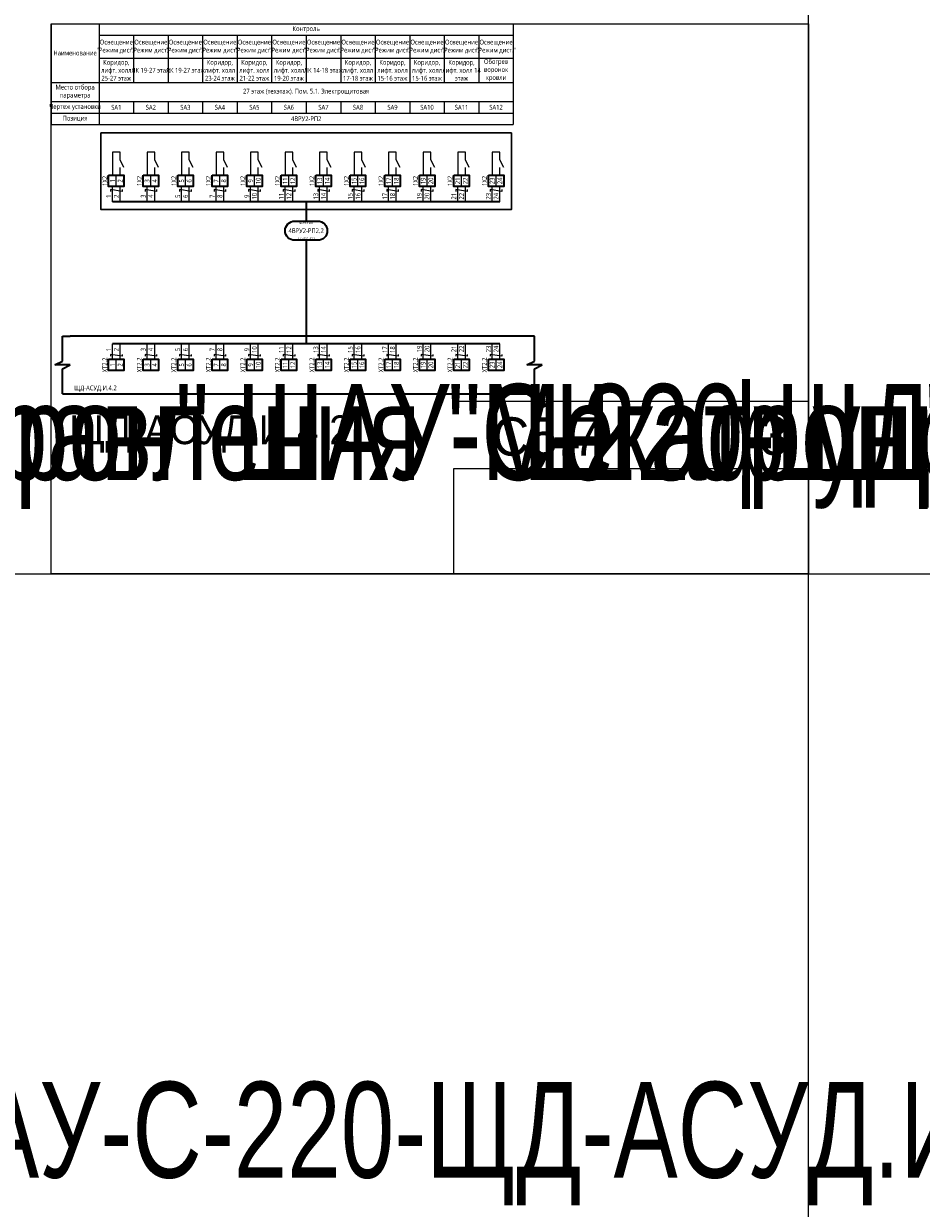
# Model space of a CAD drawing. Header units: millimetres. Extents: x -1173 to 6733, y -4591 to 345.
# Tile 22 of 93: x 415 to 883, y -4558 to -3940. Entities that reach past the tile are written whole.
import ezdxf
from ezdxf.enums import TextEntityAlignment as Align

# ---------------------------------------------------------------- set-up
doc = ezdxf.new("R2018")
doc.units = ezdxf.units.MM
doc.set_wipeout_variables(frame=1)
doc.layers.get('0').update_dxf_attribs({"lineweight": 15})
for name, color, linetype, lineweight in [('AK_Drawing', 7, 'Continuous', 35), ('AK_Drawing_Thin', 7, 'Continuous', 15), ('AK_Equipment', 7, 'Continuous', 35), ('AK_Multy_Wire', 7, 'Continuous', 35), ('AK_Table', 7, 'Continuous', 35), ('AK_Wire', 7, 'Continuous', 15), ('AK_Wire_Number', 7, 'Continuous', 15)]:
    doc.layers.add(name, color=color, linetype=linetype, lineweight=lineweight)
doc.layers.add('UNPLOTTED', color=2, linetype='Continuous', lineweight=15, plot=False)
doc.styles.add('PT Sans Narrow', font='PTN57F.ttf')
doc.styles.get("Standard").update_dxf_attribs({"font": 'arial.ttf'})
doc.styles.add('Trebuchet MS', font='trebuc.ttf', dxfattribs={"width": 0.75})

# ---------------------------------------------------------------- blocks, each defined once
blk = doc.blocks.new('*U717')
at = {"style": 'Trebuchet MS', "width": 0.75}
for tag, flags, p in [('NAME', 9, (-1, 0)), ('ASSYCODE', 9, (-1, -6)), ('TYPE', 9, (-1, -3)), ('MESUREMENT_UNITS', 9, (-1, -13.44)), ('MFG', 9, (-1, -9)), ('WEIGHT', 9, (-1, -18)), ('COUNT', 9, (-1, -16.98)), ('SORTING_SECTION', 9, (-1, -22.98)), ('XREF', 1, (-1, -24))]:
    blk.add_attdef(tag, text='', height=2, dxfattribs=dict(at, flags=flags)).set_placement(p, align=Align.RIGHT)
at = {"lineweight": 30, "width": 0.75, "flags": 104}
blk.add_attdef('CATDESC', text='', height=2.5, dxfattribs=at).set_placement((376, -25), align=Align.MIDDLE_RIGHT)
at = {"style": 'Trebuchet MS', "width": 0.75}
blk.add_attdef('TAG1', text='', height=2.5, dxfattribs=at).set_placement((2, -27), align=Align.MIDDLE_LEFT)
at = {"layer": 'UNPLOTTED', "style": 'Trebuchet MS', "width": 0.75, "flags": 8}
for tag, p in [('DESC1', (1, -3)), ('DESC2', (1, -5)), ('DESC3', (1, -7)), ('SYSTEM_NAME', (1, -17.99)), ('FAMILY', (1, -13.73)), ('POSITION_N', (1, -15.99))]:
    blk.add_attdef(tag, p, '', height=1, dxfattribs=at)
blk = doc.blocks.new('*U762')
at = {"lineweight": 30, "width": 0.75, "flags": 104}
blk.add_attdef('CATDESC', text='', height=2.5, dxfattribs=at).set_placement((262, -25), align=Align.MIDDLE_RIGHT)
at = {"style": 'Trebuchet MS', "width": 0.75}
blk.add_attdef('TAG1', text='', height=2.5, dxfattribs=at).set_placement((2, -27), align=Align.MIDDLE_LEFT)
at = {"layer": 'UNPLOTTED', "style": 'Trebuchet MS', "width": 0.75, "flags": 8}
for tag, p in [('DESC1', (1, -3)), ('DESC2', (1, -5)), ('DESC3', (1, -7)), ('SYSTEM_NAME', (1, -17.99)), ('FAMILY', (1, -13.73)), ('POSITION_N', (1, -15.99))]:
    blk.add_attdef(tag, p, '', height=1, dxfattribs=at)
blk = doc.blocks.new('*U1')
at = {"layer": 'UNPLOTTED'}
blk.add_line((0, 90), (-185, 90), dxfattribs=at)
for points in [[(0, 0), (-395, 0), (-395, 287), (0, 287)], [(-185, 55), (0, 55), (0, 0), (-185, 0)]]:
    blk.add_lwpolyline(points, close=True, dxfattribs=at)
blk = doc.blocks.new('*U737')
for p, q in [((-4, -13), (-4, 0)), ((-4, 0), (0, 0)), ((238, 0), (0, 0)), ((242, 0), (238, 0)), ((242, -13), (242, 0)), ((-8, -15), (-4, -13)), ((0, -15), (-8, -15)), ((-4, -17), (0, -15)), ((-4, -30), (-4, -17)), ((238, -15), (242, -13)), ((246, -15), (238, -15)), ((242, -17), (246, -15)), ((242, -30), (242, -17)), ((-4, -30), (0, -30)), ((0, -30), (238, -30)), ((242, -30), (238, -30))]:
    blk.add_line(p, q)
at = {"lineweight": 30, "width": 0.75, "flags": 104}
blk.add_attdef('CATDESC', text='', height=2.5, dxfattribs=at).set_placement((236, -25), align=Align.MIDDLE_RIGHT)
at = {"style": 'Trebuchet MS', "width": 0.75}
blk.add_attdef('TAG1', text='', height=2.5, dxfattribs=at).set_placement((2, -27), align=Align.MIDDLE_LEFT)
at = {"layer": 'UNPLOTTED', "style": 'Trebuchet MS', "width": 0.75, "flags": 8}
for tag, p in [('DESC1', (1, -3)), ('DESC2', (1, -5)), ('DESC3', (1, -7)), ('SYSTEM_NAME', (1, -17.99)), ('FAMILY', (1, -13.73)), ('POSITION_N', (1, -15.99))]:
    blk.add_attdef(tag, p, '', height=1, dxfattribs=at)
blk = doc.blocks.new('*U217')
blk.add_wipeout([(0, 0), (0, -6), (8, -6), (8, 0)])
blk.add_lwpolyline([(0, 0), (8, 0), (8, -6), (0, -6)], close=True)
at = {"lineweight": -2}
blk.add_lwpolyline([(4, 0), (8, 0), (8, -6), (4, -6)], close=True, dxfattribs=at)
at = {"style": 'Trebuchet MS', "width": 0.75, "flags": 12}
for tag, p in [('TERM01', (2, -3)), ('TERM02', (6, -3))]:
    blk.add_attdef(tag, text='', height=2.5, rotation=90, dxfattribs=at).set_placement(p, align=Align.MIDDLE_CENTER)
at = {"style": 'Trebuchet MS', "width": 0.75}
blk.add_attdef('TAG1', text='', height=2.5, rotation=90, dxfattribs=at).set_placement((-2, -3), align=Align.MIDDLE_CENTER)
at = {"style": 'Trebuchet MS', "width": 0.75, "flags": 12}
for tag, p in [('NOTE01', (2, -7)), ('NOTE02', (6, -7))]:
    blk.add_attdef(tag, text='', height=2.5, rotation=90, dxfattribs=at).set_placement(p, align=Align.MIDDLE_RIGHT)
blk = doc.blocks.new('*U323')
blk.add_lwpolyline([(-6, 5), (6, 5, -0.414214), (11, 0), (11, 0, -0.414214), (6, -5), (-6, -5, -0.414214), (-11, 0), (-11, 0, -0.414214)], format="xyb", close=True)
at = {"style": 'Trebuchet MS', "width": 0.75}
blk.add_attdef('CA_CIRCUIT_NUMBER', text='', height=2.5, dxfattribs=at).set_placement((0, 0), align=Align.MIDDLE_CENTER)
at = {"lineweight": 30, "width": 0.75, "flags": 1}
blk.add_attdef('CA_CABLE_TYPE', text='', height=2.5, rotation=90, dxfattribs=at).set_placement((0, -25), align=Align.BOTTOM_CENTER)
at = {"style": 'Trebuchet MS', "width": 0.75}
blk.add_attdef('LENGTH', text='', height=2.5, rotation=90, dxfattribs=at).set_placement((2, -24.82), align=Align.MIDDLE_CENTER)
at = {"layer": 'UNPLOTTED', "style": 'Trebuchet MS', "width": 0.75}
for tag, p in [('LOAD_NAME', (0, 4)), ('PANEL_NAME', (0, -4))]:
    blk.add_attdef(tag, text='', height=1, dxfattribs=at).set_placement(p, align=Align.MIDDLE_CENTER)
blk = doc.blocks.new('*U729')
at = {"layer": 'AK_Wire'}
for points in [[(3, 2.5), (3, 1.5), (-3, 2.5), (-3, 1.5)], [(-2, -4), (-2, 4)], [(2, -4), (2, 4)]]:
    blk.add_lwpolyline(points, dxfattribs=at)
blk = doc.blocks.new('*U730')
at = {"layer": 'AK_Drawing', "color": 0, "linetype": 'ByBlock', "lineweight": -2, "transparency": 16777216}
for p in [(0, 0), (18, 0), (36, 0), (54, 0), (72, 0), (90, 0), (108, 0), (126, 0), (144, 0), (162, 0), (180, 0), (198, 0)]:
    blk.add_blockref('*U729', p, dxfattribs=at)
blk = doc.blocks.new('Z')
at = {"layer": 'AK_Wire'}
blk.add_lwpolyline([(3, 0.5), (3, -0.5), (-3, 0.5), (-3, -0.5)], dxfattribs=at)
blk = doc.blocks.new('*U731')
at = {"layer": 'AK_Wire'}
for points in [[(-2, -4), (-2, 4)], [(2, -4), (2, 4)]]:
    blk.add_lwpolyline(points, dxfattribs=at)
blk.add_blockref('Z', (0, -2), dxfattribs=at)
blk = doc.blocks.new('*U732')
at = {"layer": 'AK_Drawing', "color": 0, "linetype": 'ByBlock', "lineweight": -2, "transparency": 16777216}
for p in [(0, 0), (18, 0), (36, 0), (54, 0), (72, 0), (90, 0), (108, 0), (126, 0), (144, 0), (162, 0), (180, 0), (198, 0)]:
    blk.add_blockref('*U731', p, dxfattribs=at)
blk = doc.blocks.new('*U30')
blk.add_line((4, 0), (4, 4))
blk.add_lwpolyline([(6, 4), (4, 8), (4, 12), (0, 12), (0, 0)])
blk = doc.blocks.new('*U733')
at = {"layer": 'AK_Drawing_Thin'}
blk.add_blockref('*U30', (-4, -6.5), dxfattribs=at)
blk = doc.blocks.new('*U728')
at = {"layer": 'AK_Drawing', "color": 0, "linetype": 'ByBlock', "lineweight": -2, "transparency": 16777216}
for p in [(0, 0), (18, 0), (36, 0), (54, 0), (72, 0), (90, 0), (108, 0), (126, 0), (144, 0), (162, 0), (180, 0), (198, 0)]:
    blk.add_blockref('*U733', p, dxfattribs=at)
blk = doc.blocks.new('*T736')
at = {"layer": 'AK_Table', "color": 0, "linetype": 'ByBlock', "lineweight": -2, "transparency": 16777216}
for p, q in [((0, 0), (241, 0)), ((0, 0), (0, -52.61)), ((25, 0), (25, -52.61)), ((241, 0), (241, -52.61)), ((25, -6), (241, -6)), ((43, -6), (43, -30.61)), ((61, -6), (61, -30.61)), ((79, -6), (79, -30.61)), ((97, -6), (97, -30.61)), ((115, -6), (115, -30.61)), ((133, -6), (133, -30.61)), ((151, -6), (151, -30.61)), ((169, -6), (169, -30.61)), ((187, -6), (187, -30.61)), ((205, -6), (205, -30.61)), ((223, -6), (223, -30.61)), ((25, -18), (241, -18)), ((0, -30.61), (241, -30.61)), ((0, -40.61), (241, -40.61)), ((43, -40.61), (43, -46.61)), ((61, -40.61), (61, -46.61)), ((79, -40.61), (79, -46.61)), ((97, -40.61), (97, -46.61)), ((115, -40.61), (115, -46.61)), ((133, -40.61), (133, -46.61)), ((151, -40.61), (151, -46.61)), ((169, -40.61), (169, -46.61)), ((187, -40.61), (187, -46.61)), ((205, -40.61), (205, -46.61)), ((223, -40.61), (223, -46.61)), ((0, -46.61), (241, -46.61)), ((0, -52.61), (241, -52.61))]:
    blk.add_line(p, q, dxfattribs=at)
at = {"layer": 'AK_Table', "color": 0, "transparency": 16777216, "char_height": 2.5, "attachment_point": 5, "style": 'Trebuchet MS'}
for s, insert, width in [('Контроль', (133, -3), 215), ('Освещение "Режим дист."', (34, -12), 17), ('Освещение "Режим дист."', (52, -12), 17), ('Освещение "Режим дист."', (70, -12), 17), ('Освещение "Режим дист."', (88, -12), 17), ('Освещение "Режим дист."', (106, -12), 17), ('Освещение "Режим дист."', (124, -12), 17), ('Освещение "Режим дист."', (142, -12), 17), ('Освещение "Режим дист."', (160, -12), 17), ('Освещение "Режим дист."', (178, -12), 17), ('Освещение "Режим дист."', (196, -12), 17), ('Освещение "Режим дист."', (214, -12), 17), ('Освещение "Режим дист."', (232, -12), 17), ('Наименование', (12.5, -15.31), 24), ('Коридор, лифт. холл 25-27 этаж', (34, -24.31), 17), ('Коридор, лифт. холл 23-24 этаж', (88, -24.31), 17), ('Коридор, лифт. холл 21-22 этаж', (106, -24.31), 17), ('Коридор, лифт. холл 19-20 этаж', (124, -24.31), 17), ('Коридор, лифт. холл 17-18 этаж', (160, -24.31), 17), ('Коридор, лифт. холл 15-16 этаж', (178, -24.31), 17), ('Коридор, лифт. холл 15-16 этаж', (196, -24.31), 17), ('Коридор, лифт. холл 14 этаж', (214, -24.31), 17), ('Обогрев воронок кровли', (232, -24.31), 17), ('ЛК 19-27 этаж', (52, -24.31), 17), ('ЛК 19-27 этаж', (70, -24.31), 17), ('ЛК 14-18 этаж', (142, -24.31), 17), ('Место отбора параметра', (12.5, -35.61), 23), ('27 этаж (техэтаж). Пом. 5.1. Электрощитовая', (133, -35.61), 215), ('Чертеж установки', (12.5, -43.61), 23), ('SA1', (34, -43.61), 17), ('SA2', (52, -43.61), 17), ('SA3', (70, -43.61), 17), ('SA4', (88, -43.61), 17), ('SA5', (106, -43.61), 17), ('SA6', (124, -43.61), 17), ('SA7', (142, -43.61), 17), ('SA8', (160, -43.61), 17), ('SA9', (178, -43.61), 17), ('SA10', (196, -43.61), 17), ('SA11', (214, -43.61), 17), ('SA12', (232, -43.61), 17), ('Позиция', (12.5, -49.61), 23), ('4ВРУ2-РП2', (133, -49.61), 215)]:
    blk.add_mtext(s, dxfattribs=dict(at, insert=insert, width=width))
blk = doc.blocks.new('*U752')
at = {"style": 'Trebuchet MS', "width": 0.75}
for tag, flags, p in [('NAME', 9, (-1, 0)), ('ASSYCODE', 9, (-1, -6)), ('TYPE', 9, (-1, -3)), ('MESUREMENT_UNITS', 9, (-1, -13.44)), ('MFG', 9, (-1, -9)), ('WEIGHT', 9, (-1, -18)), ('COUNT', 9, (-1, -16.98)), ('SORTING_SECTION', 9, (-1, -22.98)), ('XREF', 1, (-1, -24))]:
    blk.add_attdef(tag, text='', height=2, dxfattribs=dict(at, flags=flags)).set_placement(p, align=Align.RIGHT)
at = {"lineweight": 30, "width": 0.75, "flags": 104}
blk.add_attdef('CATDESC', text='', height=2.5, dxfattribs=at).set_placement((194, -25), align=Align.MIDDLE_RIGHT)
at = {"style": 'Trebuchet MS', "width": 0.75}
blk.add_attdef('TAG1', text='', height=2.5, dxfattribs=at).set_placement((2, -27), align=Align.MIDDLE_LEFT)
at = {"layer": 'UNPLOTTED', "style": 'Trebuchet MS', "width": 0.75, "flags": 8}
for tag, p in [('DESC1', (1, -3)), ('DESC2', (1, -5)), ('DESC3', (1, -7)), ('SYSTEM_NAME', (1, -17.99)), ('FAMILY', (1, -13.73)), ('POSITION_N', (1, -15.99))]:
    blk.add_attdef(tag, p, '', height=1, dxfattribs=at)

msp = doc.modelspace()

# ---------------------------------------------------------------- linework, layer by layer
at = {"layer": 'AK_Multy_Wire'}
for p, q in [((663, -4033), (461, -4033)), ((663, -4107), (461, -4107))]:
    msp.add_line(p, q, dxfattribs=at)
for points in [[(562, -4033), (562, -4043)], [(562, -4053), (562, -4107)]]:
    msp.add_lwpolyline(points, dxfattribs=at)
at = {"layer": 'UNPLOTTED', "color": 2, "true_color": 0xf1eb1f}
for p, direction in [((824, -1679), (0, 1)), ((-778, -4227), (1, 0))]:
    msp.add_xline(p, direction, dxfattribs=at)

# ---------------------------------------------------------------- block references
msp.add_blockref('*T736', (429, -3940))
at = {"layer": 'AK_Drawing'}
msp.add_blockref('*U732', (463, -4111), dxfattribs=at)
at = {"layer": 'AK_Equipment'}
ref = msp.add_blockref('*U717', (-562, -4103), dxfattribs=at)
lines = msp.add_mtext('\\W0.7500;Шкаф управления "Мегатрон" ШАУ-С-220-ЩД-АСУД.И.4.2', dxfattribs={"layer": '0', "insert": (-186, -4128), "char_height": 50, "attachment_point": 1})
ref.add_attrib('CATDESC', '', (-186, -4128), dxfattribs={"flags": 104}).embed_mtext(lines)
ref = msp.add_blockref('*U762', (-66, -4103), dxfattribs=at)
lines = msp.add_mtext('\\W0.7500;Шкаф управления "Мегатрон" ШАУ-С-220-ЩД-АСУД.И.4.2', dxfattribs={"layer": '0', "insert": (196, -4128), "char_height": 50, "attachment_point": 1})
ref.add_attrib('CATDESC', '', (196, -4128), dxfattribs={"flags": 104}).embed_mtext(lines)
ref = msp.add_blockref('*U737', (439, -4103), dxfattribs=at)
ref.add_attrib('TAG1', 'ЩД-АСУД.И.4.2', dxfattribs={"layer": '0', "height": 2.5, "style": 'Trebuchet MS', "width": 0.75}).set_placement((441, -4130), align=Align.MIDDLE_LEFT)
lines = msp.add_mtext('\\W0.7500;Шкаф управления "Мегатрон" ШАУ-С-220-ЩД-АСУД.И.4.2', dxfattribs={"layer": '0', "insert": (675, -4128), "char_height": 50, "attachment_point": 1})
ref.add_attrib('CATDESC', '', (675, -4128), dxfattribs={"flags": 104}).embed_mtext(lines)
ref = msp.add_blockref('*U752', (-562, -4467), dxfattribs=at)
lines = msp.add_mtext('\\W0.7500;Шкаф управления "Мегатрон" ШАУ-С-220-ЩД-АСУД.И.5.1', dxfattribs={"layer": '0', "insert": (-368, -4492), "char_height": 50, "attachment_point": 1})
ref.add_attrib('CATDESC', '', (-368, -4492), dxfattribs={"flags": 104}).embed_mtext(lines)
at = {"layer": 'AK_Multy_Wire', "ltscale": 10}
msp.add_blockref('*U323', (562, -4048), dxfattribs=at).add_auto_attribs({'CA_CIRCUIT_NUMBER': '4ВРУ2-РП2.2', 'PANEL_NAME': 'ЩД-АСУД.И.5.1', 'LOAD_NAME': '5ВРУ1.1-РП5'})
at = {"layer": 'UNPLOTTED'}
msp.add_blockref('*U1', (824, -4227), dxfattribs=at)

# ---------------------------------------------------------------- texts
at = {"layer": 'AK_Wire_Number', "style": 'Trebuchet MS', "width": 0.75}
for s, p in [('10', (537, -4030)), ('11', (551, -4030)), ('12', (555, -4030)), ('13', (569, -4030)), ('14', (573, -4030)), ('15', (587, -4030)), ('16', (591, -4030)), ('17', (605, -4030)), ('18', (609, -4030)), ('19', (623, -4030)), ('20', (627, -4030)), ('21', (641, -4030)), ('22', (645, -4030)), ('23', (659, -4030)), ('24', (663, -4030)), ('1', (461, -4030)), ('2', (465, -4030)), ('3', (479, -4030)), ('4', (483, -4030)), ('5', (497, -4030)), ('6', (501, -4030)), ('7', (515, -4030)), ('8', (519, -4030)), ('9', (533, -4030)), ('2', (465, -4110)), ('3', (479, -4110)), ('4', (483, -4110)), ('5', (497, -4110)), ('6', (501, -4110)), ('7', (515, -4110)), ('8', (519, -4110)), ('9', (533, -4110)), ('10', (537, -4110)), ('11', (551, -4110)), ('12', (555, -4110)), ('13', (569, -4110)), ('14', (573, -4110)), ('15', (587, -4110)), ('16', (591, -4110)), ('17', (605, -4110)), ('18', (609, -4110)), ('19', (623, -4109.67)), ('20', (627, -4109.67)), ('21', (641, -4109.67)), ('22', (645, -4109.67)), ('23', (659, -4109.67)), ('24', (663, -4109.67)), ('1', (461, -4110))]:
    msp.add_text(s, height=2.5, rotation=90, dxfattribs=at).set_placement(p, align=Align.BOTTOM_CENTER)
at = {"layer": 'UNPLOTTED', "style": 'PT Sans Narrow'}
msp.add_text('ЩД-АСУД.И.4.2', height=15, dxfattribs=at).set_placement((438.49, -4159.35))
msp.add_text('С5.7', height=20, dxfattribs=at).set_placement((715.49, -4165.35), align=Align.RIGHT)
msp.add_text('3', height=20, dxfattribs=at).set_placement((806, -4165), align=Align.CENTER)

# ---------------------------------------------------------------- next in the draw order: block references
at = {"layer": 'AK_Equipment', "lineweight": 15}
ref = msp.add_blockref('*U217', (459, -4019), dxfattribs=at)
ref.add_attrib('TAG1', '1X2', dxfattribs={"layer": '0', "height": 2.5, "rotation": 90, "style": 'Trebuchet MS', "width": 0.75}).set_placement((457, -4022), align=Align.MIDDLE_CENTER)
ref.add_attrib('TERM01', '1', dxfattribs={"layer": '0', "height": 2.5, "rotation": 90, "style": 'Trebuchet MS', "width": 0.75}).set_placement((461, -4022), align=Align.MIDDLE_CENTER)
ref.add_attrib('TERM02', '2', dxfattribs={"layer": '0', "height": 2.5, "rotation": 90, "style": 'Trebuchet MS', "width": 0.75}).set_placement((465, -4022), align=Align.MIDDLE_CENTER)
ref = msp.add_blockref('*U217', (477, -4019), dxfattribs=at)
ref.add_attrib('TAG1', '1X2', dxfattribs={"layer": '0', "height": 2.5, "rotation": 90, "style": 'Trebuchet MS', "width": 0.75}).set_placement((475, -4022), align=Align.MIDDLE_CENTER)
ref.add_attrib('TERM01', '3', dxfattribs={"layer": '0', "height": 2.5, "rotation": 90, "style": 'Trebuchet MS', "width": 0.75}).set_placement((479, -4022), align=Align.MIDDLE_CENTER)
ref.add_attrib('TERM02', '4', dxfattribs={"layer": '0', "height": 2.5, "rotation": 90, "style": 'Trebuchet MS', "width": 0.75}).set_placement((483, -4022), align=Align.MIDDLE_CENTER)
ref = msp.add_blockref('*U217', (495, -4019), dxfattribs=at)
ref.add_attrib('TAG1', '1X2', dxfattribs={"layer": '0', "height": 2.5, "rotation": 90, "style": 'Trebuchet MS', "width": 0.75}).set_placement((493, -4022), align=Align.MIDDLE_CENTER)
ref.add_attrib('TERM01', '5', dxfattribs={"layer": '0', "height": 2.5, "rotation": 90, "style": 'Trebuchet MS', "width": 0.75}).set_placement((497, -4022), align=Align.MIDDLE_CENTER)
ref.add_attrib('TERM02', '6', dxfattribs={"layer": '0', "height": 2.5, "rotation": 90, "style": 'Trebuchet MS', "width": 0.75}).set_placement((501, -4022), align=Align.MIDDLE_CENTER)
ref = msp.add_blockref('*U217', (513, -4019), dxfattribs=at)
ref.add_attrib('TAG1', '1X2', dxfattribs={"layer": '0', "height": 2.5, "rotation": 90, "style": 'Trebuchet MS', "width": 0.75}).set_placement((511, -4022), align=Align.MIDDLE_CENTER)
ref.add_attrib('TERM01', '7', dxfattribs={"layer": '0', "height": 2.5, "rotation": 90, "style": 'Trebuchet MS', "width": 0.75}).set_placement((515, -4022), align=Align.MIDDLE_CENTER)
ref.add_attrib('TERM02', '8', dxfattribs={"layer": '0', "height": 2.5, "rotation": 90, "style": 'Trebuchet MS', "width": 0.75}).set_placement((519, -4022), align=Align.MIDDLE_CENTER)
ref = msp.add_blockref('*U217', (531, -4019), dxfattribs=at)
ref.add_attrib('TAG1', '1X2', dxfattribs={"layer": '0', "height": 2.5, "rotation": 90, "style": 'Trebuchet MS', "width": 0.75}).set_placement((529, -4022), align=Align.MIDDLE_CENTER)
ref.add_attrib('TERM01', '9', dxfattribs={"layer": '0', "height": 2.5, "rotation": 90, "style": 'Trebuchet MS', "width": 0.75}).set_placement((533, -4022), align=Align.MIDDLE_CENTER)
ref.add_attrib('TERM02', '10', dxfattribs={"layer": '0', "height": 2.5, "rotation": 90, "style": 'Trebuchet MS', "width": 0.75}).set_placement((537, -4022), align=Align.MIDDLE_CENTER)
ref = msp.add_blockref('*U217', (549, -4019), dxfattribs=at)
ref.add_attrib('TAG1', '1X2', dxfattribs={"layer": '0', "height": 2.5, "rotation": 90, "style": 'Trebuchet MS', "width": 0.75}).set_placement((547, -4022), align=Align.MIDDLE_CENTER)
ref.add_attrib('TERM01', '11', dxfattribs={"layer": '0', "height": 2.5, "rotation": 90, "style": 'Trebuchet MS', "width": 0.75}).set_placement((551, -4022), align=Align.MIDDLE_CENTER)
ref.add_attrib('TERM02', '12', dxfattribs={"layer": '0', "height": 2.5, "rotation": 90, "style": 'Trebuchet MS', "width": 0.75}).set_placement((555, -4022), align=Align.MIDDLE_CENTER)
ref = msp.add_blockref('*U217', (567, -4019), dxfattribs=at)
ref.add_attrib('TAG1', '1X2', dxfattribs={"layer": '0', "height": 2.5, "rotation": 90, "style": 'Trebuchet MS', "width": 0.75}).set_placement((565, -4022), align=Align.MIDDLE_CENTER)
ref.add_attrib('TERM01', '13', dxfattribs={"layer": '0', "height": 2.5, "rotation": 90, "style": 'Trebuchet MS', "width": 0.75}).set_placement((569, -4022), align=Align.MIDDLE_CENTER)
ref.add_attrib('TERM02', '14', dxfattribs={"layer": '0', "height": 2.5, "rotation": 90, "style": 'Trebuchet MS', "width": 0.75}).set_placement((573, -4022), align=Align.MIDDLE_CENTER)
ref = msp.add_blockref('*U217', (585, -4019), dxfattribs=at)
ref.add_attrib('TAG1', '1X2', dxfattribs={"layer": '0', "height": 2.5, "rotation": 90, "style": 'Trebuchet MS', "width": 0.75}).set_placement((583, -4022), align=Align.MIDDLE_CENTER)
ref.add_attrib('TERM01', '15', dxfattribs={"layer": '0', "height": 2.5, "rotation": 90, "style": 'Trebuchet MS', "width": 0.75}).set_placement((587, -4022), align=Align.MIDDLE_CENTER)
ref.add_attrib('TERM02', '16', dxfattribs={"layer": '0', "height": 2.5, "rotation": 90, "style": 'Trebuchet MS', "width": 0.75}).set_placement((591, -4022), align=Align.MIDDLE_CENTER)
ref = msp.add_blockref('*U217', (603, -4019), dxfattribs=at)
ref.add_attrib('TAG1', '1X2', dxfattribs={"layer": '0', "height": 2.5, "rotation": 90, "style": 'Trebuchet MS', "width": 0.75}).set_placement((601, -4022), align=Align.MIDDLE_CENTER)
ref.add_attrib('TERM01', '17', dxfattribs={"layer": '0', "height": 2.5, "rotation": 90, "style": 'Trebuchet MS', "width": 0.75}).set_placement((605, -4022), align=Align.MIDDLE_CENTER)
ref.add_attrib('TERM02', '18', dxfattribs={"layer": '0', "height": 2.5, "rotation": 90, "style": 'Trebuchet MS', "width": 0.75}).set_placement((609, -4022), align=Align.MIDDLE_CENTER)
ref = msp.add_blockref('*U217', (459, -4115), dxfattribs=at)
ref.add_attrib('TAG1', 'XT2.2', dxfattribs={"layer": '0', "height": 2.5, "rotation": 90, "style": 'Trebuchet MS', "width": 0.75}).set_placement((457, -4118), align=Align.MIDDLE_CENTER)
ref.add_attrib('TERM01', '1', dxfattribs={"layer": '0', "height": 2.5, "rotation": 90, "style": 'Trebuchet MS', "width": 0.75}).set_placement((461, -4118), align=Align.MIDDLE_CENTER)
ref.add_attrib('TERM02', '2', dxfattribs={"layer": '0', "height": 2.5, "rotation": 90, "style": 'Trebuchet MS', "width": 0.75}).set_placement((465, -4118), align=Align.MIDDLE_CENTER)
ref = msp.add_blockref('*U217', (477, -4115), dxfattribs=at)
ref.add_attrib('TAG1', 'XT2.2', dxfattribs={"layer": '0', "height": 2.5, "rotation": 90, "style": 'Trebuchet MS', "width": 0.75}).set_placement((475, -4118), align=Align.MIDDLE_CENTER)
ref.add_attrib('TERM01', '3', dxfattribs={"layer": '0', "height": 2.5, "rotation": 90, "style": 'Trebuchet MS', "width": 0.75}).set_placement((479, -4118), align=Align.MIDDLE_CENTER)
ref.add_attrib('TERM02', '4', dxfattribs={"layer": '0', "height": 2.5, "rotation": 90, "style": 'Trebuchet MS', "width": 0.75}).set_placement((483, -4118), align=Align.MIDDLE_CENTER)
ref = msp.add_blockref('*U217', (495, -4115), dxfattribs=at)
ref.add_attrib('TAG1', 'XT2.2', dxfattribs={"layer": '0', "height": 2.5, "rotation": 90, "style": 'Trebuchet MS', "width": 0.75}).set_placement((493, -4118), align=Align.MIDDLE_CENTER)
ref.add_attrib('TERM01', '5', dxfattribs={"layer": '0', "height": 2.5, "rotation": 90, "style": 'Trebuchet MS', "width": 0.75}).set_placement((497, -4118), align=Align.MIDDLE_CENTER)
ref.add_attrib('TERM02', '6', dxfattribs={"layer": '0', "height": 2.5, "rotation": 90, "style": 'Trebuchet MS', "width": 0.75}).set_placement((501, -4118), align=Align.MIDDLE_CENTER)
ref = msp.add_blockref('*U217', (513, -4115), dxfattribs=at)
ref.add_attrib('TAG1', 'XT2.2', dxfattribs={"layer": '0', "height": 2.5, "rotation": 90, "style": 'Trebuchet MS', "width": 0.75}).set_placement((511, -4118), align=Align.MIDDLE_CENTER)
ref.add_attrib('TERM01', '7', dxfattribs={"layer": '0', "height": 2.5, "rotation": 90, "style": 'Trebuchet MS', "width": 0.75}).set_placement((515, -4118), align=Align.MIDDLE_CENTER)
ref.add_attrib('TERM02', '8', dxfattribs={"layer": '0', "height": 2.5, "rotation": 90, "style": 'Trebuchet MS', "width": 0.75}).set_placement((519, -4118), align=Align.MIDDLE_CENTER)
ref = msp.add_blockref('*U217', (531, -4115), dxfattribs=at)
ref.add_attrib('TAG1', 'XT2.2', dxfattribs={"layer": '0', "height": 2.5, "rotation": 90, "style": 'Trebuchet MS', "width": 0.75}).set_placement((529, -4118), align=Align.MIDDLE_CENTER)
ref.add_attrib('TERM01', '9', dxfattribs={"layer": '0', "height": 2.5, "rotation": 90, "style": 'Trebuchet MS', "width": 0.75}).set_placement((533, -4118), align=Align.MIDDLE_CENTER)
ref.add_attrib('TERM02', '10', dxfattribs={"layer": '0', "height": 2.5, "rotation": 90, "style": 'Trebuchet MS', "width": 0.75}).set_placement((537, -4118), align=Align.MIDDLE_CENTER)
ref = msp.add_blockref('*U217', (549, -4115), dxfattribs=at)
ref.add_attrib('TAG1', 'XT2.2', dxfattribs={"layer": '0', "height": 2.5, "rotation": 90, "style": 'Trebuchet MS', "width": 0.75}).set_placement((547, -4118), align=Align.MIDDLE_CENTER)
ref.add_attrib('TERM01', '11', dxfattribs={"layer": '0', "height": 2.5, "rotation": 90, "style": 'Trebuchet MS', "width": 0.75}).set_placement((551, -4118), align=Align.MIDDLE_CENTER)
ref.add_attrib('TERM02', '12', dxfattribs={"layer": '0', "height": 2.5, "rotation": 90, "style": 'Trebuchet MS', "width": 0.75}).set_placement((555, -4118), align=Align.MIDDLE_CENTER)
ref = msp.add_blockref('*U217', (567, -4115), dxfattribs=at)
ref.add_attrib('TAG1', 'XT2.2', dxfattribs={"layer": '0', "height": 2.5, "rotation": 90, "style": 'Trebuchet MS', "width": 0.75}).set_placement((565, -4118), align=Align.MIDDLE_CENTER)
ref.add_attrib('TERM01', '13', dxfattribs={"layer": '0', "height": 2.5, "rotation": 90, "style": 'Trebuchet MS', "width": 0.75}).set_placement((569, -4118), align=Align.MIDDLE_CENTER)
ref.add_attrib('TERM02', '14', dxfattribs={"layer": '0', "height": 2.5, "rotation": 90, "style": 'Trebuchet MS', "width": 0.75}).set_placement((573, -4118), align=Align.MIDDLE_CENTER)
ref = msp.add_blockref('*U217', (585, -4115), dxfattribs=at)
ref.add_attrib('TAG1', 'XT2.2', dxfattribs={"layer": '0', "height": 2.5, "rotation": 90, "style": 'Trebuchet MS', "width": 0.75}).set_placement((583, -4118), align=Align.MIDDLE_CENTER)
ref.add_attrib('TERM01', '15', dxfattribs={"layer": '0', "height": 2.5, "rotation": 90, "style": 'Trebuchet MS', "width": 0.75}).set_placement((587, -4118), align=Align.MIDDLE_CENTER)
ref.add_attrib('TERM02', '16', dxfattribs={"layer": '0', "height": 2.5, "rotation": 90, "style": 'Trebuchet MS', "width": 0.75}).set_placement((591, -4118), align=Align.MIDDLE_CENTER)
ref = msp.add_blockref('*U217', (603, -4115), dxfattribs=at)
ref.add_attrib('TAG1', 'XT2.2', dxfattribs={"layer": '0', "height": 2.5, "rotation": 90, "style": 'Trebuchet MS', "width": 0.75}).set_placement((601, -4118), align=Align.MIDDLE_CENTER)
ref.add_attrib('TERM01', '17', dxfattribs={"layer": '0', "height": 2.5, "rotation": 90, "style": 'Trebuchet MS', "width": 0.75}).set_placement((605, -4118), align=Align.MIDDLE_CENTER)
ref.add_attrib('TERM02', '18', dxfattribs={"layer": '0', "height": 2.5, "rotation": 90, "style": 'Trebuchet MS', "width": 0.75}).set_placement((609, -4118), align=Align.MIDDLE_CENTER)
ref = msp.add_blockref('*U217', (621, -4115), dxfattribs=at)
ref.add_attrib('TAG1', 'XT2.2', dxfattribs={"layer": '0', "height": 2.5, "rotation": 90, "style": 'Trebuchet MS', "width": 0.75}).set_placement((619, -4118), align=Align.MIDDLE_CENTER)
ref.add_attrib('TERM01', '19', dxfattribs={"layer": '0', "height": 2.5, "rotation": 90, "style": 'Trebuchet MS', "width": 0.75}).set_placement((623, -4118), align=Align.MIDDLE_CENTER)
ref.add_attrib('TERM02', '20', dxfattribs={"layer": '0', "height": 2.5, "rotation": 90, "style": 'Trebuchet MS', "width": 0.75}).set_placement((627, -4118), align=Align.MIDDLE_CENTER)
ref = msp.add_blockref('*U217', (639, -4115), dxfattribs=at)
ref.add_attrib('TAG1', 'XT2.2', dxfattribs={"layer": '0', "height": 2.5, "rotation": 90, "style": 'Trebuchet MS', "width": 0.75}).set_placement((637, -4118), align=Align.MIDDLE_CENTER)
ref.add_attrib('TERM01', '21', dxfattribs={"layer": '0', "height": 2.5, "rotation": 90, "style": 'Trebuchet MS', "width": 0.75}).set_placement((641, -4118), align=Align.MIDDLE_CENTER)
ref.add_attrib('TERM02', '22', dxfattribs={"layer": '0', "height": 2.5, "rotation": 90, "style": 'Trebuchet MS', "width": 0.75}).set_placement((645, -4118), align=Align.MIDDLE_CENTER)
ref = msp.add_blockref('*U217', (657, -4115), dxfattribs=at)
ref.add_attrib('TAG1', 'XT2.2', dxfattribs={"layer": '0', "height": 2.5, "rotation": 90, "style": 'Trebuchet MS', "width": 0.75}).set_placement((655, -4118), align=Align.MIDDLE_CENTER)
ref.add_attrib('TERM01', '23', dxfattribs={"layer": '0', "height": 2.5, "rotation": 90, "style": 'Trebuchet MS', "width": 0.75}).set_placement((659, -4118), align=Align.MIDDLE_CENTER)
ref.add_attrib('TERM02', '24', dxfattribs={"layer": '0', "height": 2.5, "rotation": 90, "style": 'Trebuchet MS', "width": 0.75}).set_placement((663, -4118), align=Align.MIDDLE_CENTER)

# ---------------------------------------------------------------- next in the draw order: linework, layer by layer
at = {"layer": 'AK_Drawing', "lineweight": 30}
msp.add_lwpolyline([(455, -3997), (669, -3997), (669, -4037), (455, -4037)], close=True, dxfattribs=at)

# ---------------------------------------------------------------- next in the draw order: block references
at = {"layer": 'AK_Drawing'}
for name, p in [('*U728', (465, -4012.5)), ('*U730', (463, -4029))]:
    msp.add_blockref(name, p, dxfattribs=at)

# ---------------------------------------------------------------- next in the draw order: block references
at = {"layer": 'AK_Equipment', "lineweight": 15}
ref = msp.add_blockref('*U217', (621, -4019), dxfattribs=at)
ref.add_attrib('TAG1', '1X2', dxfattribs={"layer": '0', "height": 2.5, "rotation": 90, "style": 'Trebuchet MS', "width": 0.75}).set_placement((619, -4022), align=Align.MIDDLE_CENTER)
ref.add_attrib('TERM01', '19', dxfattribs={"layer": '0', "height": 2.5, "rotation": 90, "style": 'Trebuchet MS', "width": 0.75}).set_placement((623, -4022), align=Align.MIDDLE_CENTER)
ref.add_attrib('TERM02', '20', dxfattribs={"layer": '0', "height": 2.5, "rotation": 90, "style": 'Trebuchet MS', "width": 0.75}).set_placement((627, -4022), align=Align.MIDDLE_CENTER)
ref = msp.add_blockref('*U217', (639, -4019), dxfattribs=at)
ref.add_attrib('TAG1', '1X2', dxfattribs={"layer": '0', "height": 2.5, "rotation": 90, "style": 'Trebuchet MS', "width": 0.75}).set_placement((637, -4022), align=Align.MIDDLE_CENTER)
ref.add_attrib('TERM01', '21', dxfattribs={"layer": '0', "height": 2.5, "rotation": 90, "style": 'Trebuchet MS', "width": 0.75}).set_placement((641, -4022), align=Align.MIDDLE_CENTER)
ref.add_attrib('TERM02', '22', dxfattribs={"layer": '0', "height": 2.5, "rotation": 90, "style": 'Trebuchet MS', "width": 0.75}).set_placement((645, -4022), align=Align.MIDDLE_CENTER)
ref = msp.add_blockref('*U217', (657, -4019), dxfattribs=at)
ref.add_attrib('TAG1', '1X2', dxfattribs={"layer": '0', "height": 2.5, "rotation": 90, "style": 'Trebuchet MS', "width": 0.75}).set_placement((655, -4022), align=Align.MIDDLE_CENTER)
ref.add_attrib('TERM01', '23', dxfattribs={"layer": '0', "height": 2.5, "rotation": 90, "style": 'Trebuchet MS', "width": 0.75}).set_placement((659, -4022), align=Align.MIDDLE_CENTER)
ref.add_attrib('TERM02', '24', dxfattribs={"layer": '0', "height": 2.5, "rotation": 90, "style": 'Trebuchet MS', "width": 0.75}).set_placement((663, -4022), align=Align.MIDDLE_CENTER)

doc.saveas('drawing.dxf')
